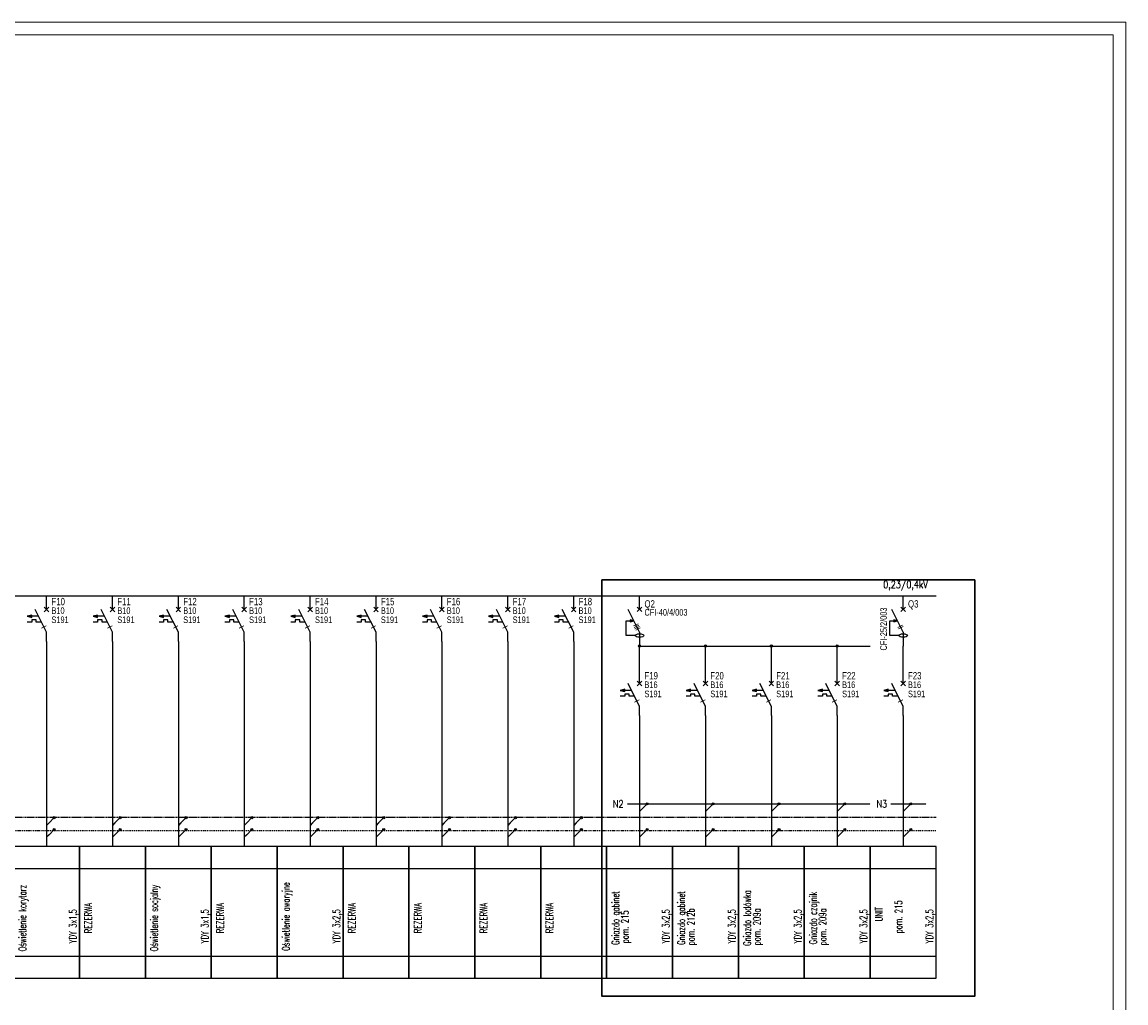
# Model space of a CAD drawing. Header units: centimetres. Extents: x 690840 to 714026, y 27673 to 40762.
# Tile 3 of 162: x 693765 to 696780, y 29193 to 31873. Entities that reach past the tile are written whole.
import ezdxf
from ezdxf.enums import TextEntityAlignment as Align

# ---------------------------------------------------------------- set-up
doc = ezdxf.new("R2010")
doc.units = ezdxf.units.CM
doc.linetypes.add('DASHDOT', pattern=[1, 0.5, -0.25, 0, -0.25])
doc.linetypes.add('DASHED2', pattern=[0.375, 0.25, -0.125])
doc.layers.get('0').update_dxf_attribs({"lineweight": 9})
doc.layers.get('Defpoints').update_dxf_attribs({"lineweight": 9})
for name, color, linetype in [('1', 4, 'Continuous'), ('2', 11, 'Continuous'), ('4', 6, 'Continuous'), ('CP_UCSSPEC', 7, 'Continuous')]:
    doc.layers.add(name, color=color, linetype=linetype)
doc.layers.add('Obrys powierzchni', color=50, linetype='Continuous', lineweight=9, plot=False)
doc.layers.add('S3_rozdzielnice', color=1, linetype='Continuous', lineweight=5)
doc.layers.get('CP_UCSSPEC').off()
doc.styles.add('CP_ELATT', font='cp_simplex.shx')
doc.styles.add('ROMANS', font='romans.shx')
doc.styles.add('SIMPLEX', font='simplex.shx', dxfattribs={"width": 0.7})
doc.linetypes.add('ZIGZAG', pattern='A,0.00254,-5.08,[131,ltypeshp.shx,S=5.08,R=0,X=-5.08,Y=0],-10.16,[131,ltypeshp.shx,S=5.08,R=180,X=5.08,Y=0],-5.08', length=20.32254)

# ---------------------------------------------------------------- blocks, each defined once
blk = doc.blocks.new('MODUŁ-1')
for p, q in [((-9, -6), (9, -6)), ((-9, -30), (9, -30))]:
    blk.add_line(p, q)
blk.add_lwpolyline([(-9, -36), (9, -36), (9, 0), (-9, 0)], close=True)
at = {"style": 'SIMPLEX', "width": 0.8, "flags": 8}
for tag, p in [('NR', (0, -3)), ('MOC', (0, -33))]:
    blk.add_attdef(tag, text='', height=2.2, dxfattribs=at).set_placement(p, align=Align.MIDDLE_CENTER)
at = {"color": 0, "style": 'SIMPLEX', "width": 0.68, "flags": 8}
for tag, p in [('TYP1', (0, -10)), ('TYP2', (0, -13)), ('TYP3', (0, -16)), ('POM1', (0, -20)), ('POM2', (0, -23)), ('POM3', (0, -26)), ('POM4', (0, -29))]:
    blk.add_attdef(tag, text='', height=2, dxfattribs=at).set_placement(p, align=Align.CENTER)
blk = doc.blocks.new('cp_ucs2d')
at = {"layer": 'Defpoints'}
blk.add_line((0, 0), (0, 0), dxfattribs=at)
blk.add_point((0, 0), dxfattribs=at)
blk = doc.blocks.new('MCB')
for p, q in [((0, -3.75), (0, 0)), ((0, -10), (-3.12, -3.75)), ((0.62, -3.12), (-0.62, -4.37)), ((-0.62, -3.12), (0.62, -4.37)), ((0, -12.5), (0, -10))]:
    blk.add_line(p, q)
for points in [[(-2.19, -5.62), (-5.26, -5.62), (-4.06, -5.92), (-4.06, -5.32), (-5.26, -5.62)], [(-1.39, -7.22), (-2.86, -7.22), (-2.86, -6.62), (-4.06, -6.62), (-4.06, -7.22), (-5.26, -7.22)]]:
    blk.add_lwpolyline(points)
at = {"layer": 'CP_UCSSPEC', "xscale": 0.1, "yscale": 0.1, "zscale": 0.1, "rotation": 270}
blk.add_blockref('cp_ucs2d', (0, -3.75), dxfattribs=at)
at = {"color": 0, "style": 'SIMPLEX', "width": 0.9}
blk.add_attdef('IIII', text='', height=1.4, rotation=117, dxfattribs=at).set_placement((-0.73, -8.54), align=Align.MIDDLE_CENTER)
at = {"layer": '1', "linetype": 'ByBlock', "style": 'CP_ELATT', "width": 0.8, "flags": 8}
blk.add_attdef('NUMER', (1.33, -2.6), '', height=2, dxfattribs=at)
at = {"layer": '2', "linetype": 'ByBlock', "style": 'CP_ELATT', "width": 0.7, "flags": 8}
for tag, p in [('TYP', (1.33, -4.98)), ('CHARAKTERYSTYKA', (1.33, -7.48)), ('FAZA', (1.33, -9.98)), ('AKCESORIA', (1.33, -12.48))]:
    blk.add_attdef(tag, p, '', height=1.8, dxfattribs=at)
blk = doc.blocks.new('41_DOT')
h = blk.add_hatch(color=256)
h.dxf.hatch_style = 1
edge = h.paths.add_edge_path()
edge.add_arc((0, 0), 0.4, 0, 360)
blk.add_circle((0, 0), 0.4)
blk = doc.blocks.new('RCD')
for p, q in [((0, -3.72), (0, 0)), ((0, -10), (-3.12, -3.75)), ((0.61, -3.11), (-0.64, -4.36)), ((-0.64, -3.11), (0.61, -4.36)), ((0, -10), (0, -13.75))]:
    blk.add_line(p, q)
blk.add_lwpolyline([(-1.2, -10.88), (-3.66, -10.88), (-3.66, -6.88), (-1.56, -6.88), (-2.56, -6.58), (-2.56, -7.17), (-1.56, -6.88)])
blk.add_ellipse((0, -10.88), major_axis=(-1.2, 0), ratio=0.375)
at = {"layer": 'CP_UCSSPEC', "xscale": 0.1, "yscale": 0.1, "zscale": 0.1, "rotation": 90}
blk.add_blockref('cp_ucs2d', (0, 0), dxfattribs=at)
at = {"color": 0, "style": 'SIMPLEX', "width": 0.9}
blk.add_attdef('IIII', text='', height=1.4, rotation=117, dxfattribs=at).set_placement((-0.73, -8.54), align=Align.MIDDLE_CENTER)
at = {"layer": '1', "linetype": 'ByBlock', "style": 'CP_ELATT', "width": 0.8, "flags": 8}
blk.add_attdef('NR', (1.33, -3.24), '', height=2, dxfattribs=at)
at = {"layer": '2', "linetype": 'ByBlock', "style": 'CP_ELATT', "width": 0.7, "flags": 8}
for tag, p in [('TYP', (1.33, -5.45)), ('CHARAKTERYSTYKA', (1.33, -7.66)), ('PRAD', (1.33, -10.16)), ('FAZA', (1.33, -12.66))]:
    blk.add_attdef(tag, p, '', height=1.8, dxfattribs=at)

msp = doc.modelspace()

# ---------------------------------------------------------------- linework, layer by layer
at = {"layer": '1'}
for p, q in [((693831.7, 30180.3), (693831.7, 29620.3)), ((694011.7, 30180.3), (694011.7, 29620.3)), ((694191.7, 30180.3), (694191.7, 29620.3)), ((694371.7, 30180.3), (694371.7, 29620.3)), ((694551.7, 30180.3), (694551.7, 29620.3)), ((694731.7, 30180.3), (694731.7, 29620.3)), ((694911.7, 30180.3), (694911.7, 29620.3)), ((695091.7, 30180.3), (695091.7, 29620.3)), ((695271.7, 30180.3), (695271.7, 29620.3)), ((695451.7, 29977.8), (695451.7, 29620.3)), ((695631.7, 29977.8), (695631.7, 29620.3)), ((695811.7, 29977.8), (695811.7, 29620.3)), ((695991.7, 29977.8), (695991.7, 29620.3)), ((696171.7, 29977.8), (696171.7, 29620.3))]:
    msp.add_line(p, q, dxfattribs=at)
at = {"layer": '1', "linetype": 'DASHED2', "ltscale": 1.6}
for p, q in [((695417.7, 29736.3), (696081.7, 29736.3)), ((696137.7, 29736.3), (696235, 29736.3))]:
    msp.add_line(p, q, dxfattribs=at)
at = {"layer": '1', "ltscale": 1.6}
for points in [[(695451.7, 30102.8), (695451.7, 30167.8)], [(695631.7, 30102.8), (695631.7, 30167.8)], [(695811.7, 30102.8), (695811.7, 30167.8)], [(695991.7, 30102.8), (695991.7, 30167.8)], [(696171.7, 30102.8), (696171.7, 30167.8)]]:
    msp.add_lwpolyline(points, dxfattribs=at)
at = {"layer": '1'}
for points in [[(695472.7, 29736.3), (695458.3, 29721.9), (695451.7, 29715.3)], [(695652.7, 29736.3), (695638.3, 29721.9), (695631.7, 29715.3)], [(695832.7, 29736.3), (695818.3, 29721.9), (695811.7, 29715.3)], [(696012.7, 29736.3), (695998.3, 29721.9), (695991.7, 29715.3)], [(696192.7, 29736.3), (696178.3, 29721.9), (696171.7, 29715.3)], [(693852.7, 29698.8), (693838.3, 29684.4), (693831.7, 29677.8)], [(694032.7, 29698.8), (694018.3, 29684.4), (694011.7, 29677.8)], [(694212.7, 29698.8), (694198.3, 29684.4), (694191.7, 29677.8)], [(694392.7, 29698.8), (694378.3, 29684.4), (694371.7, 29677.8)], [(694572.7, 29698.8), (694558.3, 29684.4), (694551.7, 29677.8)], [(694752.7, 29698.8), (694738.3, 29684.4), (694731.7, 29677.8)], [(694932.7, 29698.8), (694918.3, 29684.4), (694911.7, 29677.8)], [(695112.7, 29698.8), (695098.3, 29684.4), (695091.7, 29677.8)], [(695292.7, 29698.8), (695278.3, 29684.4), (695271.7, 29677.8)], [(693852.7, 29666.3), (693838.3, 29651.9), (693831.7, 29645.3)], [(694032.7, 29666.3), (694018.3, 29651.9), (694011.7, 29645.3)], [(694212.7, 29666.3), (694198.3, 29651.9), (694191.7, 29645.3)], [(694392.7, 29666.3), (694378.3, 29651.9), (694371.7, 29645.3)], [(694572.7, 29666.3), (694558.3, 29651.9), (694551.7, 29645.3)], [(694752.7, 29666.3), (694738.3, 29651.9), (694731.7, 29645.3)], [(694932.7, 29666.3), (694918.3, 29651.9), (694911.7, 29645.3)], [(695112.7, 29666.3), (695098.3, 29651.9), (695091.7, 29645.3)], [(695292.7, 29666.3), (695278.3, 29651.9), (695271.7, 29645.3)], [(695472.7, 29666.3), (695458.3, 29651.9), (695451.7, 29645.3)], [(695652.7, 29666.3), (695638.3, 29651.9), (695631.7, 29645.3)], [(695832.7, 29666.3), (695818.3, 29651.9), (695811.7, 29645.3)], [(696012.7, 29666.3), (695998.3, 29651.9), (695991.7, 29645.3)], [(696192.7, 29666.3), (696178.3, 29651.9), (696171.7, 29645.3)]]:
    msp.add_lwpolyline(points, dxfattribs=at)
at = {"layer": '1', "linetype": 'DASHED2', "ltscale": 10}
msp.add_lwpolyline([(696261.7, 29698.8), (691943.9, 29698.8)], dxfattribs=at)
at = {"layer": '1', "linetype": 'DASHDOT', "ltscale": 5}
msp.add_lwpolyline([(691943.9, 29663.8), (696261.7, 29663.8)], dxfattribs=at)
at = {"layer": '4'}
msp.add_line((691943.9, 30305.3), (696261.7, 30305.3), dxfattribs=at)
msp.add_lwpolyline([(695451.7, 30167.8), (696081.7, 30167.8)], dxfattribs=at)
at = {"layer": 'Obrys powierzchni', "ltscale": 1.6}
for points in [[(690840.3, 27672.7), (690840.3, 31872.7), (696780.3, 31872.7), (696780.3, 27672.7)], [(690875.3, 27707.7), (690875.3, 31837.7), (696745.3, 31837.7), (696745.3, 27707.7)]]:
    msp.add_lwpolyline(points, close=True, dxfattribs=at)
at = {"layer": 'S3_rozdzielnice', "color": 3, "linetype": 'ZIGZAG', "lineweight": 30, "ltscale": 1.6}
msp.add_lwpolyline([(695348.8, 30348.2), (696367.3, 30348.2), (696367.3, 29210.9), (695348.8, 29210.9)], close=True, dxfattribs=at)

# ---------------------------------------------------------------- block references
at = {"layer": '1'}
ref = msp.add_blockref('MCB', (693831.7, 30305.3), dxfattribs=dict(at, xscale=10, yscale=10, zscale=10))
ref.add_attrib('IIII', 'I', dxfattribs={"layer": '0', "color": 0, "height": 14, "rotation": 117, "style": 'SIMPLEX', "width": 0.9}).set_placement((693824.4, 30219.9), align=Align.MIDDLE_CENTER)
ref.add_attrib('CHARAKTERYSTYKA', 'S191', (693845, 30230.5), dxfattribs={"layer": '2', "linetype": 'ByBlock', "height": 18, "style": 'CP_ELATT', "width": 0.7})
ref.add_attrib('NUMER', 'F10', (693845, 30279.2), dxfattribs={"linetype": 'ByBlock', "height": 20, "style": 'CP_ELATT', "width": 0.8})
ref.add_attrib('TYP', 'B10', (693845, 30255.5), dxfattribs={"layer": '2', "linetype": 'ByBlock', "height": 18, "style": 'CP_ELATT', "width": 0.7})
ref = msp.add_blockref('MCB', (694011.7, 30305.3), dxfattribs=dict(at, xscale=10, yscale=10, zscale=10))
ref.add_attrib('IIII', 'I', dxfattribs={"layer": '0', "color": 0, "height": 14, "rotation": 117, "style": 'SIMPLEX', "width": 0.9}).set_placement((694004.4, 30219.9), align=Align.MIDDLE_CENTER)
ref.add_attrib('CHARAKTERYSTYKA', 'S191', (694025, 30230.5), dxfattribs={"layer": '2', "linetype": 'ByBlock', "height": 18, "style": 'CP_ELATT', "width": 0.7})
ref.add_attrib('NUMER', 'F11', (694025, 30279.2), dxfattribs={"linetype": 'ByBlock', "height": 20, "style": 'CP_ELATT', "width": 0.8})
ref.add_attrib('TYP', 'B10', (694025, 30255.5), dxfattribs={"layer": '2', "linetype": 'ByBlock', "height": 18, "style": 'CP_ELATT', "width": 0.7})
ref = msp.add_blockref('MCB', (694191.7, 30305.3), dxfattribs=dict(at, xscale=10, yscale=10, zscale=10))
ref.add_attrib('IIII', 'I', dxfattribs={"layer": '0', "color": 0, "height": 14, "rotation": 117, "style": 'SIMPLEX', "width": 0.9}).set_placement((694184.4, 30219.9), align=Align.MIDDLE_CENTER)
ref.add_attrib('CHARAKTERYSTYKA', 'S191', (694205, 30230.5), dxfattribs={"layer": '2', "linetype": 'ByBlock', "height": 18, "style": 'CP_ELATT', "width": 0.7})
ref.add_attrib('NUMER', 'F12', (694205, 30279.2), dxfattribs={"linetype": 'ByBlock', "height": 20, "style": 'CP_ELATT', "width": 0.8})
ref.add_attrib('TYP', 'B10', (694205, 30255.5), dxfattribs={"layer": '2', "linetype": 'ByBlock', "height": 18, "style": 'CP_ELATT', "width": 0.7})
ref = msp.add_blockref('MCB', (694371.7, 30305.3), dxfattribs=dict(at, xscale=10, yscale=10, zscale=10))
ref.add_attrib('IIII', 'I', dxfattribs={"layer": '0', "color": 0, "height": 14, "rotation": 117, "style": 'SIMPLEX', "width": 0.9}).set_placement((694364.4, 30219.9), align=Align.MIDDLE_CENTER)
ref.add_attrib('CHARAKTERYSTYKA', 'S191', (694385, 30230.5), dxfattribs={"layer": '2', "linetype": 'ByBlock', "height": 18, "style": 'CP_ELATT', "width": 0.7})
ref.add_attrib('NUMER', 'F13', (694385, 30279.2), dxfattribs={"linetype": 'ByBlock', "height": 20, "style": 'CP_ELATT', "width": 0.8})
ref.add_attrib('TYP', 'B10', (694385, 30255.5), dxfattribs={"layer": '2', "linetype": 'ByBlock', "height": 18, "style": 'CP_ELATT', "width": 0.7})
ref = msp.add_blockref('MCB', (694551.7, 30305.3), dxfattribs=dict(at, xscale=10, yscale=10, zscale=10))
ref.add_attrib('IIII', 'I', dxfattribs={"layer": '0', "color": 0, "height": 14, "rotation": 117, "style": 'SIMPLEX', "width": 0.9}).set_placement((694544.4, 30219.9), align=Align.MIDDLE_CENTER)
ref.add_attrib('CHARAKTERYSTYKA', 'S191', (694565, 30230.5), dxfattribs={"layer": '2', "linetype": 'ByBlock', "height": 18, "style": 'CP_ELATT', "width": 0.7})
ref.add_attrib('NUMER', 'F14', (694565, 30279.2), dxfattribs={"linetype": 'ByBlock', "height": 20, "style": 'CP_ELATT', "width": 0.8})
ref.add_attrib('TYP', 'B10', (694565, 30255.5), dxfattribs={"layer": '2', "linetype": 'ByBlock', "height": 18, "style": 'CP_ELATT', "width": 0.7})
ref = msp.add_blockref('MCB', (694731.7, 30305.3), dxfattribs=dict(at, xscale=10, yscale=10, zscale=10))
ref.add_attrib('IIII', 'I', dxfattribs={"layer": '0', "color": 0, "height": 14, "rotation": 117, "style": 'SIMPLEX', "width": 0.9}).set_placement((694724.4, 30219.9), align=Align.MIDDLE_CENTER)
ref.add_attrib('CHARAKTERYSTYKA', 'S191', (694745, 30230.5), dxfattribs={"layer": '2', "linetype": 'ByBlock', "height": 18, "style": 'CP_ELATT', "width": 0.7})
ref.add_attrib('NUMER', 'F15', (694745, 30279.2), dxfattribs={"linetype": 'ByBlock', "height": 20, "style": 'CP_ELATT', "width": 0.8})
ref.add_attrib('TYP', 'B10', (694745, 30255.5), dxfattribs={"layer": '2', "linetype": 'ByBlock', "height": 18, "style": 'CP_ELATT', "width": 0.7})
ref = msp.add_blockref('MCB', (694911.7, 30305.3), dxfattribs=dict(at, xscale=10, yscale=10, zscale=10))
ref.add_attrib('IIII', 'I', dxfattribs={"layer": '0', "color": 0, "height": 14, "rotation": 117, "style": 'SIMPLEX', "width": 0.9}).set_placement((694904.4, 30219.9), align=Align.MIDDLE_CENTER)
ref.add_attrib('CHARAKTERYSTYKA', 'S191', (694925, 30230.5), dxfattribs={"layer": '2', "linetype": 'ByBlock', "height": 18, "style": 'CP_ELATT', "width": 0.7})
ref.add_attrib('NUMER', 'F16', (694925, 30279.2), dxfattribs={"linetype": 'ByBlock', "height": 20, "style": 'CP_ELATT', "width": 0.8})
ref.add_attrib('TYP', 'B10', (694925, 30255.5), dxfattribs={"layer": '2', "linetype": 'ByBlock', "height": 18, "style": 'CP_ELATT', "width": 0.7})
ref = msp.add_blockref('MCB', (695091.7, 30305.3), dxfattribs=dict(at, xscale=10, yscale=10, zscale=10))
ref.add_attrib('IIII', 'I', dxfattribs={"layer": '0', "color": 0, "height": 14, "rotation": 117, "style": 'SIMPLEX', "width": 0.9}).set_placement((695084.4, 30219.9), align=Align.MIDDLE_CENTER)
ref.add_attrib('CHARAKTERYSTYKA', 'S191', (695105, 30230.5), dxfattribs={"layer": '2', "linetype": 'ByBlock', "height": 18, "style": 'CP_ELATT', "width": 0.7})
ref.add_attrib('NUMER', 'F17', (695105, 30279.2), dxfattribs={"linetype": 'ByBlock', "height": 20, "style": 'CP_ELATT', "width": 0.8})
ref.add_attrib('TYP', 'B10', (695105, 30255.5), dxfattribs={"layer": '2', "linetype": 'ByBlock', "height": 18, "style": 'CP_ELATT', "width": 0.7})
ref = msp.add_blockref('MCB', (695271.7, 30305.3), dxfattribs=dict(at, xscale=10, yscale=10, zscale=10))
ref.add_attrib('IIII', 'I', dxfattribs={"layer": '0', "color": 0, "height": 14, "rotation": 117, "style": 'SIMPLEX', "width": 0.9}).set_placement((695264.4, 30219.9), align=Align.MIDDLE_CENTER)
ref.add_attrib('CHARAKTERYSTYKA', 'S191', (695285, 30230.5), dxfattribs={"layer": '2', "linetype": 'ByBlock', "height": 18, "style": 'CP_ELATT', "width": 0.7})
ref.add_attrib('NUMER', 'F18', (695285, 30279.2), dxfattribs={"linetype": 'ByBlock', "height": 20, "style": 'CP_ELATT', "width": 0.8})
ref.add_attrib('TYP', 'B10', (695285, 30255.5), dxfattribs={"layer": '2', "linetype": 'ByBlock', "height": 18, "style": 'CP_ELATT', "width": 0.7})
ref = msp.add_blockref('RCD', (695451.7, 30305.3), dxfattribs=dict(at, xscale=10, yscale=10, zscale=10))
ref.add_attrib('NR', 'Q2', (695465, 30272.9), dxfattribs={"linetype": 'ByBlock', "height": 20, "style": 'CP_ELATT', "width": 0.8})
ref.add_attrib('TYP', 'CFI-40/4/003', (695465, 30250.8), dxfattribs={"layer": '2', "linetype": 'ByBlock', "height": 18, "style": 'CP_ELATT', "width": 0.7})
ref.add_attrib('IIII', 'IIII', dxfattribs={"layer": '0', "color": 0, "height": 14, "rotation": 117, "style": 'SIMPLEX', "width": 0.9}).set_placement((695444.4, 30219.9), align=Align.MIDDLE_CENTER)
ref = msp.add_blockref('RCD', (696171.7, 30305.3), dxfattribs=dict(at, xscale=10, yscale=10, zscale=10))
ref.add_attrib('NR', 'Q3', (696185, 30272.9), dxfattribs={"linetype": 'ByBlock', "height": 20, "style": 'CP_ELATT', "width": 0.8})
ref.add_attrib('TYP', 'CFI-25/2/003', (696127.2, 30155.4), dxfattribs={"layer": '2', "linetype": 'ByBlock', "height": 18, "rotation": 90, "style": 'CP_ELATT', "width": 0.7})
ref.add_attrib('IIII', 'II', dxfattribs={"layer": '0', "color": 0, "height": 14, "rotation": 117, "style": 'SIMPLEX', "width": 0.9}).set_placement((696164.4, 30219.9), align=Align.MIDDLE_CENTER)
at = {"layer": '1', "xscale": 7, "yscale": 7, "zscale": 7}
for p in [(695451.7, 30167.8), (695631.7, 30167.8), (695811.7, 30167.8), (695991.7, 30167.8), (695472.7, 29736.3), (695652.7, 29736.3), (695832.7, 29736.3), (696012.7, 29736.3), (696192.7, 29736.3), (693852.7, 29698.8), (694032.7, 29698.8), (694212.7, 29698.8), (694392.7, 29698.8), (694572.7, 29698.8), (694752.7, 29698.8), (694932.7, 29698.8), (695112.7, 29698.8), (695292.7, 29698.8), (693852.7, 29666.3), (694032.7, 29666.3), (694212.7, 29666.3), (694392.7, 29666.3), (694572.7, 29666.3), (694752.7, 29666.3), (694932.7, 29666.3), (695112.7, 29666.3), (695292.7, 29666.3), (695472.7, 29666.3), (695652.7, 29666.3), (695832.7, 29666.3), (696012.7, 29666.3), (696192.7, 29666.3)]:
    msp.add_blockref('41_DOT', p, dxfattribs=at)
at = {"layer": '1'}
ref = msp.add_blockref('MCB', (695451.7, 30102.8), dxfattribs=dict(at, xscale=10, yscale=10, zscale=10))
ref.add_attrib('IIII', 'I', dxfattribs={"layer": '0', "color": 0, "height": 14, "rotation": 117, "style": 'SIMPLEX', "width": 0.9}).set_placement((695444.4, 30017.4), align=Align.MIDDLE_CENTER)
ref.add_attrib('CHARAKTERYSTYKA', 'S191', (695465, 30028), dxfattribs={"layer": '2', "linetype": 'ByBlock', "height": 18, "style": 'CP_ELATT', "width": 0.7})
ref.add_attrib('NUMER', 'F19', (695465, 30076.7), dxfattribs={"linetype": 'ByBlock', "height": 20, "style": 'CP_ELATT', "width": 0.8})
ref.add_attrib('TYP', 'B16', (695465, 30053), dxfattribs={"layer": '2', "linetype": 'ByBlock', "height": 18, "style": 'CP_ELATT', "width": 0.7})
ref = msp.add_blockref('MCB', (695631.7, 30102.8), dxfattribs=dict(at, xscale=10, yscale=10, zscale=10))
ref.add_attrib('IIII', 'I', dxfattribs={"layer": '0', "color": 0, "height": 14, "rotation": 117, "style": 'SIMPLEX', "width": 0.9}).set_placement((695624.4, 30017.4), align=Align.MIDDLE_CENTER)
ref.add_attrib('CHARAKTERYSTYKA', 'S191', (695645, 30028), dxfattribs={"layer": '2', "linetype": 'ByBlock', "height": 18, "style": 'CP_ELATT', "width": 0.7})
ref.add_attrib('NUMER', 'F20', (695645, 30076.7), dxfattribs={"linetype": 'ByBlock', "height": 20, "style": 'CP_ELATT', "width": 0.8})
ref.add_attrib('TYP', 'B16', (695645, 30053), dxfattribs={"layer": '2', "linetype": 'ByBlock', "height": 18, "style": 'CP_ELATT', "width": 0.7})
ref = msp.add_blockref('MCB', (695811.7, 30102.8), dxfattribs=dict(at, xscale=10, yscale=10, zscale=10))
ref.add_attrib('IIII', 'I', dxfattribs={"layer": '0', "color": 0, "height": 14, "rotation": 117, "style": 'SIMPLEX', "width": 0.9}).set_placement((695804.4, 30017.4), align=Align.MIDDLE_CENTER)
ref.add_attrib('CHARAKTERYSTYKA', 'S191', (695825, 30028), dxfattribs={"layer": '2', "linetype": 'ByBlock', "height": 18, "style": 'CP_ELATT', "width": 0.7})
ref.add_attrib('NUMER', 'F21', (695825, 30076.7), dxfattribs={"linetype": 'ByBlock', "height": 20, "style": 'CP_ELATT', "width": 0.8})
ref.add_attrib('TYP', 'B16', (695825, 30053), dxfattribs={"layer": '2', "linetype": 'ByBlock', "height": 18, "style": 'CP_ELATT', "width": 0.7})
ref = msp.add_blockref('MCB', (695991.7, 30102.8), dxfattribs=dict(at, xscale=10, yscale=10, zscale=10))
ref.add_attrib('IIII', 'I', dxfattribs={"layer": '0', "color": 0, "height": 14, "rotation": 117, "style": 'SIMPLEX', "width": 0.9}).set_placement((695984.4, 30017.4), align=Align.MIDDLE_CENTER)
ref.add_attrib('CHARAKTERYSTYKA', 'S191', (696005, 30028), dxfattribs={"layer": '2', "linetype": 'ByBlock', "height": 18, "style": 'CP_ELATT', "width": 0.7})
ref.add_attrib('NUMER', 'F22', (696005, 30076.7), dxfattribs={"linetype": 'ByBlock', "height": 20, "style": 'CP_ELATT', "width": 0.8})
ref.add_attrib('TYP', 'B16', (696005, 30053), dxfattribs={"layer": '2', "linetype": 'ByBlock', "height": 18, "style": 'CP_ELATT', "width": 0.7})
ref = msp.add_blockref('MCB', (696171.7, 30102.8), dxfattribs=dict(at, xscale=10, yscale=10, zscale=10))
ref.add_attrib('IIII', 'I', dxfattribs={"layer": '0', "color": 0, "height": 14, "rotation": 117, "style": 'SIMPLEX', "width": 0.9}).set_placement((696164.4, 30017.4), align=Align.MIDDLE_CENTER)
ref.add_attrib('CHARAKTERYSTYKA', 'S191', (696185, 30028), dxfattribs={"layer": '2', "linetype": 'ByBlock', "height": 18, "style": 'CP_ELATT', "width": 0.7})
ref.add_attrib('NUMER', 'F23', (696185, 30076.7), dxfattribs={"linetype": 'ByBlock', "height": 20, "style": 'CP_ELATT', "width": 0.8})
ref.add_attrib('TYP', 'B16', (696185, 30053), dxfattribs={"layer": '2', "linetype": 'ByBlock', "height": 18, "style": 'CP_ELATT', "width": 0.7})
at = {"layer": '1', "color": 11}
ref = msp.add_blockref('MODUŁ-1', (693831.7, 29620.3), dxfattribs=dict(at, xscale=10, yscale=10, zscale=10))
ref.add_attrib('TYP1', 'Oświetlenie korytarz', dxfattribs={"layer": '0', "color": 0, "height": 20, "rotation": 90, "style": 'SIMPLEX', "width": 0.68, "flags": 8}).set_placement((693775.7, 29424.4), align=Align.CENTER)
ref.add_attrib('TYP3', 'YDY 3x1,5', dxfattribs={"layer": '0', "color": 0, "height": 20, "rotation": 90, "style": 'SIMPLEX', "width": 0.68, "flags": 8}).set_placement((693913.7, 29402), align=Align.CENTER)
ref = msp.add_blockref('MODUŁ-1', (694011.7, 29620.3), dxfattribs=dict(at, xscale=10, yscale=10, zscale=10))
ref.add_attrib('TYP1', 'REZERWA', dxfattribs={"layer": '0', "color": 0, "height": 20, "rotation": 90, "style": 'SIMPLEX', "width": 0.68, "flags": 8}).set_placement((693955.7, 29424.4), align=Align.CENTER)
ref = msp.add_blockref('MODUŁ-1', (694191.7, 29620.3), dxfattribs=dict(at, xscale=10, yscale=10, zscale=10))
ref.add_attrib('TYP1', 'Oświetlenie socjalny', dxfattribs={"layer": '0', "color": 0, "height": 20, "rotation": 90, "style": 'SIMPLEX', "width": 0.68, "flags": 8}).set_placement((694135.7, 29424.4), align=Align.CENTER)
ref.add_attrib('TYP3', 'YDY 3x1,5', dxfattribs={"layer": '0', "color": 0, "height": 20, "rotation": 90, "style": 'SIMPLEX', "width": 0.68, "flags": 8}).set_placement((694273.7, 29402), align=Align.CENTER)
ref = msp.add_blockref('MODUŁ-1', (694371.7, 29620.3), dxfattribs=dict(at, xscale=10, yscale=10, zscale=10))
ref.add_attrib('TYP1', 'REZERWA', dxfattribs={"layer": '0', "color": 0, "height": 20, "rotation": 90, "style": 'SIMPLEX', "width": 0.68, "flags": 8}).set_placement((694315.7, 29424.4), align=Align.CENTER)
ref = msp.add_blockref('MODUŁ-1', (694551.7, 29620.3), dxfattribs=dict(at, xscale=10, yscale=10, zscale=10))
ref.add_attrib('TYP1', 'Oświetlenie awaryjne', dxfattribs={"layer": '0', "color": 0, "height": 20, "rotation": 90, "style": 'SIMPLEX', "width": 0.68, "flags": 8}).set_placement((694495.7, 29428.4), align=Align.CENTER)
ref.add_attrib('TYP3', 'YDY 3x2,5', dxfattribs={"layer": '0', "color": 0, "height": 20, "rotation": 90, "style": 'SIMPLEX', "width": 0.68, "flags": 8}).set_placement((694633.7, 29402), align=Align.CENTER)
ref = msp.add_blockref('MODUŁ-1', (694731.7, 29620.3), dxfattribs=dict(at, xscale=10, yscale=10, zscale=10))
ref.add_attrib('TYP1', 'REZERWA', dxfattribs={"layer": '0', "color": 0, "height": 20, "rotation": 90, "style": 'SIMPLEX', "width": 0.68, "flags": 8}).set_placement((694675.7, 29424.4), align=Align.CENTER)
ref = msp.add_blockref('MODUŁ-1', (694911.7, 29620.3), dxfattribs=dict(at, xscale=10, yscale=10, zscale=10))
ref.add_attrib('TYP1', 'REZERWA', dxfattribs={"layer": '0', "color": 0, "height": 20, "rotation": 90, "style": 'SIMPLEX', "width": 0.68, "flags": 8}).set_placement((694855.7, 29424.4), align=Align.CENTER)
ref = msp.add_blockref('MODUŁ-1', (695091.7, 29620.3), dxfattribs=dict(at, xscale=10, yscale=10, zscale=10))
ref.add_attrib('TYP1', 'REZERWA', dxfattribs={"layer": '0', "color": 0, "height": 20, "rotation": 90, "style": 'SIMPLEX', "width": 0.68, "flags": 8}).set_placement((695035.7, 29424.4), align=Align.CENTER)
ref = msp.add_blockref('MODUŁ-1', (695271.7, 29620.3), dxfattribs=dict(at, xscale=10, yscale=10, zscale=10))
ref.add_attrib('TYP1', 'REZERWA', dxfattribs={"layer": '0', "color": 0, "height": 20, "rotation": 90, "style": 'SIMPLEX', "width": 0.68, "flags": 8}).set_placement((695215.7, 29424.4), align=Align.CENTER)
ref = msp.add_blockref('MODUŁ-1', (695451.7, 29620.3), dxfattribs=dict(at, xscale=10, yscale=10, zscale=10))
ref.add_attrib('TYP1', 'Gniazdo gabinet', dxfattribs={"layer": '0', "color": 0, "height": 20, "rotation": 90, "style": 'SIMPLEX', "width": 0.68, "flags": 8}).set_placement((695395.7, 29424.4), align=Align.CENTER)
ref.add_attrib('TYP2', 'pom. 215', dxfattribs={"layer": '0', "color": 0, "height": 20, "rotation": 90, "style": 'SIMPLEX', "width": 0.68, "flags": 8}).set_placement((695421.7, 29400.3), align=Align.CENTER)
ref.add_attrib('TYP3', 'YDY 3x2,5', dxfattribs={"layer": '0', "color": 0, "height": 20, "rotation": 90, "style": 'SIMPLEX', "width": 0.68, "flags": 8}).set_placement((695533.7, 29402), align=Align.CENTER)
ref = msp.add_blockref('MODUŁ-1', (695631.7, 29620.3), dxfattribs=dict(at, xscale=10, yscale=10, zscale=10))
ref.add_attrib('TYP1', 'Gniazdo gabinet', dxfattribs={"layer": '0', "color": 0, "height": 20, "rotation": 90, "style": 'SIMPLEX', "width": 0.68, "flags": 8}).set_placement((695575.7, 29424.4), align=Align.CENTER)
ref.add_attrib('TYP2', 'pom. 212b', dxfattribs={"layer": '0', "color": 0, "height": 20, "rotation": 90, "style": 'SIMPLEX', "width": 0.68, "flags": 8}).set_placement((695601.7, 29400.3), align=Align.CENTER)
ref.add_attrib('TYP3', 'YDY 3x2,5', dxfattribs={"layer": '0', "color": 0, "height": 20, "rotation": 90, "style": 'SIMPLEX', "width": 0.68, "flags": 8}).set_placement((695713.7, 29402), align=Align.CENTER)
ref = msp.add_blockref('MODUŁ-1', (695811.7, 29620.3), dxfattribs=dict(at, xscale=10, yscale=10, zscale=10))
ref.add_attrib('TYP1', 'Gniazdo lodówka', dxfattribs={"layer": '0', "color": 0, "height": 20, "rotation": 90, "style": 'SIMPLEX', "width": 0.68, "flags": 8}).set_placement((695755.7, 29424.4), align=Align.CENTER)
ref.add_attrib('TYP2', 'pom. 209a', dxfattribs={"layer": '0', "color": 0, "height": 20, "rotation": 90, "style": 'SIMPLEX', "width": 0.68, "flags": 8}).set_placement((695781.7, 29400.3), align=Align.CENTER)
ref.add_attrib('TYP3', 'YDY 3x2,5', dxfattribs={"layer": '0', "color": 0, "height": 20, "rotation": 90, "style": 'SIMPLEX', "width": 0.68, "flags": 8}).set_placement((695893.7, 29402), align=Align.CENTER)
ref = msp.add_blockref('MODUŁ-1', (695991.7, 29620.3), dxfattribs=dict(at, xscale=10, yscale=10, zscale=10))
ref.add_attrib('TYP1', 'Gniazdo czajnik', dxfattribs={"layer": '0', "color": 0, "height": 20, "rotation": 90, "style": 'SIMPLEX', "width": 0.68, "flags": 8}).set_placement((695935.7, 29424.4), align=Align.CENTER)
ref.add_attrib('TYP2', 'pom. 209a', dxfattribs={"layer": '0', "color": 0, "height": 20, "rotation": 90, "style": 'SIMPLEX', "width": 0.68, "flags": 8}).set_placement((695961.7, 29400.3), align=Align.CENTER)
ref.add_attrib('TYP3', 'YDY 3x2,5', dxfattribs={"layer": '0', "color": 0, "height": 20, "rotation": 90, "style": 'SIMPLEX', "width": 0.68, "flags": 8}).set_placement((696073.7, 29402), align=Align.CENTER)
ref = msp.add_blockref('MODUŁ-1', (696171.7, 29620.3), dxfattribs=dict(at, xscale=10, yscale=10, zscale=10))
ref.add_attrib('TYP1', 'UNIT', dxfattribs={"layer": '0', "color": 0, "height": 20, "rotation": 90, "style": 'SIMPLEX', "width": 0.68, "flags": 8}).set_placement((696115.7, 29434.9), align=Align.CENTER)
ref.add_attrib('TYP3', 'YDY 3x2,5', dxfattribs={"layer": '0', "color": 0, "height": 20, "rotation": 90, "style": 'SIMPLEX', "width": 0.68, "flags": 8}).set_placement((696253.7, 29402), align=Align.CENTER)
ref.add_attrib('POM1', 'pom. 215', dxfattribs={"layer": '0', "color": 0, "height": 20, "rotation": 90, "style": 'SIMPLEX', "width": 0.68, "flags": 8}).set_placement((696168.7, 29427.7), align=Align.CENTER)

# ---------------------------------------------------------------- texts
at = {"layer": '1', "color": 11, "style": 'ROMANS', "width": 0.8}
for s, p in [('0,23/0,4kV', (696238.8, 30336.1)), ('N2', (695407.7, 29736.3)), ('N3', (696127.7, 29736.3))]:
    msp.add_text(s, height=20, dxfattribs=at).set_placement(p, align=Align.MIDDLE_RIGHT)

doc.saveas('drawing.dxf')
